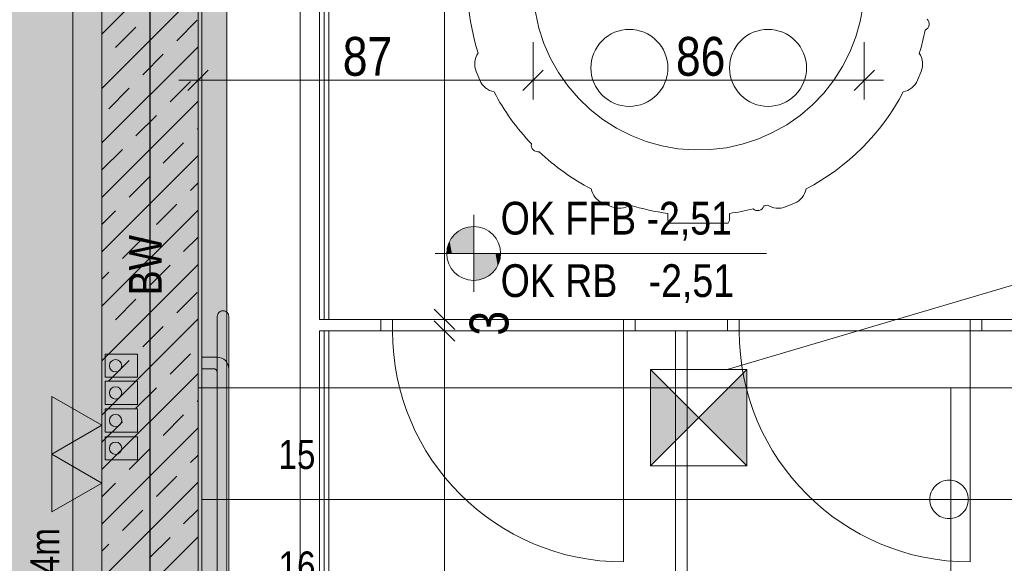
# Model space of a CAD drawing. Extents: x -620 to 300, y 62 to 1162.
# Tile 72 of 256: x -462 to -411, y 911 to 939. Entities that reach past the tile are written whole.
import ezdxf
from ezdxf.lldxf.tags import DXFTag

# ---------------------------------------------------------------- set-up
doc = ezdxf.new("R2010")
doc.units = 0
doc.layers.get('0').update_dxf_attribs({"lineweight": 13})
for name, color, linetype, lineweight, true_color in [('00 -Bauelemente -Dämmung innen', 7, 'Continuous', 9, 0xff7fe6), ('00 -Bauelemente -Gipskarton', 7, 'Continuous', 9, 0xff7fe6), ('00_Beschriftung UZ', 3, 'Continuous', 35, 0x00ff00), ('30 -34 Innenwände- 1 tragend', 7, 'Continuous', 13, 0xdd0806), ('30 -34 Innenwände- 11 Durchbruch', 4, 'Continuous', 9, 0x00ffff), ('30 -34 Innenwände- 2 nichttragend', 7, 'Continuous', 18, 0xff7fe6), ('30 -34 Innenwände- 4 Türen_Fenster', 7, 'Continuous', 15, 0x9955ff), ('30 -35 Decken- 1 Konstruktion-Träger- Stahlbeton', 7, 'Continuous', 13, 0x33aa00), ('30 -35 Decken- 2.1 Treppen Innen 2D', 7, 'Continuous', 9, 0x599559), ('40 -41 Abwasser_Wasser_Gas- 1 Abwasser + sanitäre Anlagen', 7, 'Continuous', 9, 0xff6633), ('70 -72 Beschriftung- 2 Beschriftung Bauteile', 7, 'Continuous', 9, 0x9999ff), ('70 -76 Bemaßung- 2 Allgemein', 9, 'Continuous', 5, 0x808080), ('E_Leerrohr 32', 7, 'Continuous', 9, 0x00b300), ('E_Leerrohr Umrandung', 7, 'Continuous', 13, 0xffffff), ('E_Leerrohr_Detailnummer', 1, 'Continuous', 25, 0xff0000), ('E_Leerrohrdose 32', 7, 'Continuous', 9, 0x99ff99), ('iwb_Layout BA_Markierung', 7, 'Continuous', 9, 0xbadcdc), ('iwb_Schraffur_BW', 7, 'Continuous', 13, 0x7400e8), ('iwb_Schraffur_Unterzug', 7, 'Continuous', 5, 0xffffcc), ('iwb_Sichtbeton', 2, 'Continuous', 50, 0xffff00), ('iwb_Sichtbeton-Shading', 2, 'Continuous', 50, 0xffff00)]:
    doc.layers.add(name, color=color, linetype=linetype, lineweight=lineweight, true_color=true_color)
for name, color, linetype, lineweight in [('70 -71 Achsen- 1 Gebäudeachsen', 7, 'STRICHPUNKT2-A06G94XR8I', 18), ('70 -72 Beschriftung- 5 Höhenkoten', 7, 'Continuous', 15), ('70 -75 Raumstempel- 3 Wandstempel', 7, 'Continuous', 50)]:
    doc.layers.add(name, color=color, linetype=linetype, lineweight=lineweight)
doc.styles.get("Standard").update_dxf_attribs({"font": 'ARIALN.TTF'})
tags = doc.linetypes.add('fein_strichliert-A06G94XS8I', pattern=[4, 1, -2, 1]).pattern_tags.tags
tags[8:9] = [DXFTag(74, 4), DXFTag(75, 0), DXFTag(340, '0'), DXFTag(46, 0.0), DXFTag(50, 0.0), DXFTag(44, 0.0), DXFTag(45, 0.0)]
tags[6:7] = [DXFTag(74, 4), DXFTag(75, 0), DXFTag(340, '0'), DXFTag(46, 0.0), DXFTag(50, 0.0), DXFTag(44, 0.0), DXFTag(45, 0.0)]
tags[4:5] = [DXFTag(74, 4), DXFTag(75, 0), DXFTag(340, '0'), DXFTag(46, 0.0), DXFTag(50, 0.0), DXFTag(44, 0.0), DXFTag(45, 0.0)]
tags = doc.linetypes.add('STRICHPUNKT2-A06G94XR8I', pattern=[12.7, 6.35, -3.175, 0, -3.175]).pattern_tags.tags
tags[10:11] = [DXFTag(74, 4), DXFTag(75, 0), DXFTag(340, '0'), DXFTag(46, 0.0), DXFTag(50, 0.0), DXFTag(44, 0.0), DXFTag(45, 0.0)]
tags[8:9] = [DXFTag(74, 4), DXFTag(75, 0), DXFTag(340, '0'), DXFTag(46, 0.0), DXFTag(50, 0.0), DXFTag(44, 0.0), DXFTag(45, 0.0)]
tags[6:7] = [DXFTag(74, 4), DXFTag(75, 0), DXFTag(340, '0'), DXFTag(46, 0.0), DXFTag(50, 0.0), DXFTag(44, 0.0), DXFTag(45, 0.0)]
tags[4:5] = [DXFTag(74, 4), DXFTag(75, 0), DXFTag(340, '0'), DXFTag(46, 0.0), DXFTag(50, 0.0), DXFTag(44, 0.0), DXFTag(45, 0.0)]

# ---------------------------------------------------------------- blocks, each defined once
blk = doc.blocks.new('Shading-A06G94VT8I', base_point=(-44.915, 989.453))
at = {"layer": 'iwb_Sichtbeton-Shading', "color": 51, "true_color": 0xffff7f}
for points in [[(-458.379, 995.453), (-457.779, 995.453), (-458.379, 838.453), (-457.779, 838.453)], [(-452.779, 838.453), (-453.379, 838.453), (-452.779, 995.453), (-453.379, 995.453)]]:
    blk.add_solid(points, dxfattribs=at)
blk = doc.blocks.new('Polygon-A06G94XJ8I')
at = {"color": 0, "linetype": 'ByBlock', "lineweight": -2, "ltscale": 0.13}
blk.add_solid([(-458.92, 86.609), (-538.631, 86.396), (-458.753, 1083.814), (-538.631, 1083.814)], dxfattribs=at)
blk = doc.blocks.new('Referenz-A06G94XT8I')
at = {"layer": '00 -Bauelemente -Dämmung innen', "color": 0, "linetype": 'Continuous', "lineweight": -2, "ltscale": 0.13}
for p, q in [((-447.78, 892.603), (-447.78, 960.603)), ((-446.78, 923.203), (-446.78, 960.603)), ((-446.78, 892.353), (-446.78, 922.603))]:
    blk.add_line(p, q, dxfattribs=at)
at = {"layer": '00 -Bauelemente -Gipskarton', "color": 0, "linetype": 'Continuous', "lineweight": -2, "ltscale": 0.13}
for p, q in [((-446.78, 923.203), (-446.78, 960.603)), ((-446.53, 923.203), (-446.53, 960.603)), ((-446.28, 923.203), (-446.28, 960.603)), ((-446.78, 892.353), (-446.78, 922.603)), ((-446.53, 892.603), (-446.53, 922.603)), ((-446.28, 892.603), (-446.28, 922.603))]:
    blk.add_line(p, q, dxfattribs=at)
at = {"layer": '30 -34 Innenwände- 1 tragend', "color": 0, "lineweight": -2}
for p, q in [((-458.08, 995.453), (-458.08, 838.453)), ((-453.08, 995.453), (-453.08, 838.453)), ((-458.08, 938.027), (-453.08, 943.027)), ((-458.08, 938.027), (-453.08, 943.027)), ((-458.08, 935.198), (-453.08, 940.198)), ((-458.08, 935.198), (-453.08, 940.198)), ((-454.18, 937.684), (-453.119, 938.744)), ((-454.18, 937.684), (-453.119, 938.744)), ((-457.362, 937.33), (-456.301, 938.391)), ((-457.362, 937.33), (-456.301, 938.391)), ((-458.08, 932.37), (-453.08, 937.37)), ((-458.08, 932.37), (-453.08, 937.37)), ((-455.948, 935.916), (-454.887, 936.976)), ((-455.948, 935.916), (-454.887, 936.976)), ((-458.08, 936.613), (-458.069, 936.623)), ((-458.08, 936.613), (-458.069, 936.623)), ((-457.716, 934.148), (-456.655, 935.209)), ((-457.716, 934.148), (-456.655, 935.209)), ((-454.534, 934.502), (-453.473, 935.562)), ((-454.534, 934.502), (-453.473, 935.562)), ((-458.08, 929.542), (-453.08, 934.542)), ((-458.08, 929.542), (-453.08, 934.542)), ((-456.301, 932.734), (-455.241, 933.794)), ((-456.301, 932.734), (-455.241, 933.794)), ((-453.119, 933.087), (-453.08, 933.127)), ((-453.119, 933.087), (-453.08, 933.127)), ((-454.887, 931.32), (-453.827, 932.38)), ((-454.887, 931.32), (-453.827, 932.38)), ((-458.08, 926.713), (-453.08, 931.713)), ((-458.08, 926.713), (-453.08, 931.713)), ((-458.069, 930.966), (-457.009, 932.027)), ((-458.069, 930.966), (-457.009, 932.027)), ((-456.655, 929.552), (-455.594, 930.612)), ((-456.655, 929.552), (-455.594, 930.612)), ((-453.473, 929.905), (-453.08, 930.299)), ((-453.473, 929.905), (-453.08, 930.299)), ((-455.241, 928.138), (-454.18, 929.198)), ((-455.241, 928.138), (-454.18, 929.198)), ((-458.08, 923.885), (-453.08, 928.885)), ((-458.08, 923.885), (-453.08, 928.885)), ((-458.08, 928.127), (-457.362, 928.845)), ((-458.08, 928.127), (-457.362, 928.845)), ((-457.009, 926.37), (-455.948, 927.431)), ((-457.009, 926.37), (-455.948, 927.431)), ((-453.827, 926.723), (-453.08, 927.47)), ((-453.827, 926.723), (-453.08, 927.47)), ((-458.08, 921.056), (-453.08, 926.056)), ((-458.08, 921.056), (-453.08, 926.056)), ((-455.594, 924.956), (-454.534, 926.016)), ((-455.594, 924.956), (-454.534, 926.016)), ((-458.08, 925.299), (-457.716, 925.663)), ((-458.08, 925.299), (-457.716, 925.663)), ((-454.18, 923.541), (-453.119, 924.602)), ((-454.18, 923.541), (-453.119, 924.602)), ((-457.362, 923.188), (-456.301, 924.249)), ((-457.362, 923.188), (-456.301, 924.249)), ((-458.08, 918.228), (-453.08, 923.228)), ((-458.08, 918.228), (-453.08, 923.228)), ((-458.08, 922.47), (-458.069, 922.481)), ((-458.08, 922.47), (-458.069, 922.481)), ((-455.948, 921.774), (-454.887, 922.834)), ((-455.948, 921.774), (-454.887, 922.834)), ((-454.534, 920.359), (-453.473, 921.42)), ((-454.534, 920.359), (-453.473, 921.42)), ((-457.716, 920.006), (-456.655, 921.067)), ((-457.716, 920.006), (-456.655, 921.067)), ((-458.08, 915.399), (-453.08, 920.399)), ((-458.08, 915.399), (-453.08, 920.399)), ((-456.301, 918.592), (-455.241, 919.652)), ((-456.301, 918.592), (-455.241, 919.652)), ((-453.119, 918.945), (-453.08, 918.985)), ((-453.119, 918.945), (-453.08, 918.985)), ((-458.069, 916.824), (-457.009, 917.885)), ((-458.069, 916.824), (-457.009, 917.885)), ((-454.887, 917.177), (-453.827, 918.238)), ((-454.887, 917.177), (-453.827, 918.238)), ((-458.08, 912.571), (-453.08, 917.571)), ((-458.08, 912.571), (-453.08, 917.571)), ((-456.655, 915.41), (-455.594, 916.47)), ((-456.655, 915.41), (-455.594, 916.47)), ((-453.473, 915.763), (-453.08, 916.157)), ((-453.473, 915.763), (-453.08, 916.157)), ((-458.08, 909.743), (-453.08, 914.743)), ((-458.08, 909.743), (-453.08, 914.743)), ((-455.241, 913.995), (-454.18, 915.056)), ((-455.241, 913.995), (-454.18, 915.056)), ((-458.08, 913.985), (-457.362, 914.703)), ((-458.08, 913.985), (-457.362, 914.703)), ((-457.009, 912.228), (-455.948, 913.288)), ((-457.009, 912.228), (-455.948, 913.288)), ((-453.827, 912.581), (-453.08, 913.328)), ((-453.827, 912.581), (-453.08, 913.328)), ((-458.08, 906.914), (-453.08, 911.914)), ((-458.08, 906.914), (-453.08, 911.914)), ((-455.594, 910.814), (-454.534, 911.874)), ((-455.594, 910.814), (-454.534, 911.874)), ((-458.08, 911.157), (-457.716, 911.521)), ((-458.08, 911.157), (-457.716, 911.521))]:
    blk.add_line(p, q, dxfattribs=at)
at = {"layer": '30 -34 Innenwände- 1 tragend', "color": 0, "linetype": 'Continuous', "lineweight": -2, "ltscale": 0.13}
for p, q in [((-458.08, 995.453), (-458.08, 838.453)), ((-453.08, 960.603), (-453.08, 892.603))]:
    blk.add_line(p, q, dxfattribs=at)
at = {"layer": '30 -34 Innenwände- 11 Durchbruch', "color": 0, "linetype": 'Continuous', "lineweight": -2, "ltscale": 0.13}
for p, q in [((-402.549, 927.423), (-425.601, 920.603)), ((-429.58, 915.603), (-429.58, 920.603)), ((-429.58, 920.603), (-424.58, 915.603)), ((-424.58, 920.603), (-429.58, 915.603)), ((-429.58, 920.603), (-424.58, 920.603)), ((-424.58, 920.603), (-429.58, 915.603)), ((-424.58, 915.603), (-429.58, 920.603)), ((-424.58, 915.603), (-424.58, 920.603)), ((-429.58, 915.603), (-424.58, 915.603))]:
    blk.add_line(p, q, dxfattribs=at)
at = {"layer": '30 -34 Innenwände- 11 Durchbruch', "color": 0, "lineweight": -2}
for points in [[(-429.58, 915.603), (-429.58, 920.603), (-427.08, 918.103)], [(-424.58, 915.603), (-427.08, 918.103), (-424.58, 920.603)]]:
    blk.add_solid(points, dxfattribs=at)
at = {"layer": '30 -34 Innenwände- 2 nichttragend', "color": 0, "linetype": 'Continuous', "lineweight": -2, "ltscale": 0.13}
for p, q in [((-447.78, 892.603), (-447.78, 960.603)), ((-446.28, 923.203), (-446.28, 960.603)), ((-446.28, 923.203), (-446.78, 923.203)), ((-443.58, 923.203), (-446.28, 923.203)), ((-443.58, 923.203), (-443.58, 922.603)), ((-443.58, 923.203), (-443.58, 922.603)), ((-425.58, 923.203), (-430.38, 923.203)), ((-430.38, 923.203), (-430.38, 922.603)), ((-430.38, 923.203), (-430.38, 922.603)), ((-425.58, 923.203), (-425.58, 922.603)), ((-425.58, 923.203), (-425.58, 922.603)), ((-412.38, 923.203), (-412.38, 922.603)), ((-412.38, 923.203), (-412.38, 922.603)), ((-407.58, 923.203), (-412.38, 923.203)), ((-446.28, 922.603), (-446.78, 922.603)), ((-446.28, 892.603), (-446.28, 922.603)), ((-443.58, 922.603), (-446.28, 922.603)), ((-425.58, 922.603), (-430.38, 922.603)), ((-428.28, 922.603), (-428.28, 892.903)), ((-427.68, 922.603), (-427.68, 892.903)), ((-407.58, 922.603), (-412.38, 922.603))]:
    blk.add_line(p, q, dxfattribs=at)
at = {"layer": '30 -34 Innenwände- 4 Türen_Fenster', "color": 0, "lineweight": -2}
for p, q in [((-443.58, 922.603), (-443.58, 923.203)), ((-443.58, 923.203), (-442.98, 923.203)), ((-442.98, 923.203), (-442.98, 922.603)), ((-430.98, 922.603), (-430.98, 923.203)), ((-430.98, 923.203), (-430.38, 923.203)), ((-430.38, 923.203), (-430.38, 922.603)), ((-425.58, 922.603), (-425.58, 923.203)), ((-425.58, 923.203), (-424.98, 923.203)), ((-424.98, 923.203), (-424.98, 922.603)), ((-412.98, 922.603), (-412.98, 923.203)), ((-412.98, 923.203), (-412.38, 923.203)), ((-412.38, 923.203), (-412.38, 922.603)), ((-442.98, 922.603), (-443.58, 922.603)), ((-430.38, 922.603), (-430.98, 922.603)), ((-424.98, 922.603), (-425.58, 922.603)), ((-412.38, 922.603), (-412.98, 922.603))]:
    blk.add_line(p, q, dxfattribs=at)
at = {"layer": '30 -34 Innenwände- 4 Türen_Fenster', "color": 0, "linetype": 'Continuous', "lineweight": -2, "ltscale": 0.13}
for p, q in [((-442.98, 922.603), (-442.98, 923.203)), ((-442.98, 923.203), (-430.98, 923.203)), ((-430.98, 923.203), (-442.98, 923.203)), ((-430.98, 923.203), (-430.98, 922.603)), ((-424.98, 922.603), (-424.98, 923.203)), ((-424.98, 923.203), (-412.98, 923.203)), ((-412.98, 923.203), (-424.98, 923.203)), ((-412.98, 923.203), (-412.98, 922.603)), ((-430.98, 922.603), (-442.98, 922.603)), ((-430.98, 922.603), (-442.98, 922.603)), ((-412.98, 922.603), (-424.98, 922.603)), ((-412.98, 922.603), (-424.98, 922.603))]:
    blk.add_line(p, q, dxfattribs=at)
at = {"layer": '30 -34 Innenwände- 4 Türen_Fenster', "color": 0, "linetype": 'fein_strichliert-A06G94XS8I', "lineweight": -2, "ltscale": 0.13}
for p, q in [((-430.98, 922.603), (-430.98, 910.603)), ((-412.98, 922.603), (-412.98, 910.603))]:
    blk.add_line(p, q, dxfattribs=at)
for centre in [(-430.98, 922.603), (-412.98, 922.603)]:
    blk.add_ellipse(centre, major_axis=(-12, 0), ratio=1, start_param=0, end_param=1.570796, dxfattribs=at)
at = {"layer": '30 -35 Decken- 1 Konstruktion-Träger- Stahlbeton', "color": 0, "lineweight": -2}
for p, q in [((-459.58, 778.453), (-459.58, 995.453)), ((-451.58, 778.453), (-451.58, 995.453))]:
    blk.add_line(p, q, dxfattribs=at)
at = {"layer": '30 -35 Decken- 2.1 Treppen Innen 2D', "color": 0, "linetype": 'fein_strichliert-A06G94XS8I', "lineweight": -2, "ltscale": 0.13}
for p, q in [((-452.88, 919.653), (-452.88, 964.203)), ((-452.08, 837.153), (-452.08, 923.353)), ((-451.48, 923.353), (-451.48, 862.276)), ((-452.08, 921.244), (-452.88, 921.244)), ((-452.88, 921.244), (-452.88, 920.644)), ((-452.88, 920.644), (-452.28, 920.644)), ((-452.08, 920.444), (-452.08, 837.644)), ((-451.48, 837.444), (-451.48, 920.644)), ((-453.08, 908.044), (-453.08, 919.644)), ((-453.08, 919.644), (-372.58, 919.644)), ((-45.78, 919.653), (-452.88, 919.653)), ((-452.88, 913.844), (-452.88, 919.644)), ((-452.88, 919.644), (-375.08, 919.644)), ((-413.98, 919.644), (-413.98, 868.084)), ((-452.88, 908.044), (-452.88, 913.844)), ((-452.88, 913.844), (-375.08, 913.844)), ((-375.08, 913.844), (-452.88, 913.844))]:
    blk.add_line(p, q, dxfattribs=at)
at = {"layer": '30 -35 Decken- 2.1 Treppen Innen 2D', "color": 0, "linetype": 'Continuous', "lineweight": -2, "ltscale": 0.13}
for p, q in [((-414.635, 914.685), (-414.551, 914.735)), ((-414.551, 914.735), (-414.462, 914.777)), ((-414.462, 914.777), (-414.37, 914.81)), ((-414.37, 914.81), (-414.275, 914.834)), ((-414.275, 914.834), (-414.178, 914.849)), ((-414.178, 914.849), (-414.08, 914.853)), ((-414.08, 914.853), (-413.982, 914.849)), ((-413.982, 914.849), (-413.884, 914.834)), ((-413.884, 914.834), (-413.789, 914.81)), ((-413.789, 914.81), (-413.697, 914.777)), ((-413.697, 914.777), (-413.608, 914.735)), ((-413.608, 914.735), (-413.524, 914.685)), ((-415.037, 914.144), (-415.003, 914.236)), ((-415.003, 914.236), (-414.962, 914.325)), ((-414.962, 914.325), (-414.911, 914.409)), ((-414.911, 914.409), (-414.853, 914.488)), ((-414.853, 914.488), (-414.787, 914.561)), ((-414.787, 914.561), (-414.714, 914.626)), ((-414.714, 914.626), (-414.635, 914.685)), ((-413.524, 914.685), (-413.445, 914.626)), ((-413.445, 914.626), (-413.372, 914.561)), ((-413.372, 914.561), (-413.307, 914.488)), ((-413.307, 914.488), (-413.248, 914.409)), ((-413.248, 914.409), (-413.198, 914.325)), ((-413.198, 914.325), (-413.156, 914.236)), ((-413.156, 914.236), (-413.123, 914.144)), ((-415.08, 913.853), (-415.075, 913.951)), ((-415.075, 913.755), (-415.08, 913.853)), ((-415.075, 913.951), (-415.06, 914.049)), ((-415.06, 913.658), (-415.075, 913.755)), ((-415.06, 914.049), (-415.037, 914.144)), ((-413.123, 914.144), (-413.099, 914.049)), ((-413.099, 914.049), (-413.084, 913.951)), ((-413.084, 913.755), (-413.099, 913.658)), ((-413.084, 913.951), (-413.08, 913.853)), ((-413.08, 913.853), (-413.084, 913.755)), ((-415.037, 913.563), (-415.06, 913.658)), ((-415.003, 913.471), (-415.037, 913.563)), ((-414.962, 913.382), (-415.003, 913.471)), ((-414.911, 913.298), (-414.962, 913.382)), ((-414.853, 913.219), (-414.911, 913.298)), ((-414.787, 913.146), (-414.853, 913.219)), ((-413.307, 913.219), (-413.372, 913.146)), ((-413.248, 913.298), (-413.307, 913.219)), ((-413.198, 913.382), (-413.248, 913.298)), ((-413.156, 913.471), (-413.198, 913.382)), ((-413.123, 913.563), (-413.156, 913.471)), ((-413.099, 913.658), (-413.123, 913.563)), ((-414.714, 913.08), (-414.787, 913.146)), ((-414.635, 913.022), (-414.714, 913.08)), ((-414.551, 912.972), (-414.635, 913.022)), ((-414.462, 912.93), (-414.551, 912.972)), ((-414.37, 912.896), (-414.462, 912.93)), ((-414.275, 912.873), (-414.37, 912.896)), ((-414.178, 912.858), (-414.275, 912.873)), ((-414.08, 912.853), (-414.178, 912.858)), ((-413.982, 912.858), (-414.08, 912.853)), ((-413.884, 912.873), (-413.982, 912.858)), ((-413.789, 912.896), (-413.884, 912.873)), ((-413.697, 912.93), (-413.789, 912.896)), ((-413.608, 912.972), (-413.697, 912.93)), ((-413.524, 913.022), (-413.608, 912.972)), ((-413.445, 913.08), (-413.524, 913.022)), ((-413.372, 913.146), (-413.445, 913.08))]:
    blk.add_line(p, q, dxfattribs=at)
at = {"layer": '30 -35 Decken- 2.1 Treppen Innen 2D', "color": 0, "linetype": 'fein_strichliert-A06G94XS8I', "lineweight": -2, "ltscale": 0.13}
for centre, major_axis, end_param in [((-451.78, 923.353), (0.3, 0), 3.141593), ((-452.08, 920.644), (0.6, 0), 1.570796), ((-452.28, 920.444), (0.2, 0), 1.570796)]:
    blk.add_ellipse(centre, major_axis=major_axis, ratio=1, start_param=0, end_param=end_param, dxfattribs=at)
at = {"layer": '40 -41 Abwasser_Wasser_Gas- 1 Abwasser + sanitäre Anlagen', "color": 0, "linetype": 'Continuous', "lineweight": -2, "ltscale": 0.13}
for p, q in [((-418.548, 939.52), (-418.695, 938.689)), ((-435.376, 938.339), (-435.558, 939.163)), ((-435.114, 937.537), (-435.376, 938.339)), ((-431.26, 938.185), (-431.069, 938.233)), ((-431.069, 938.233), (-430.875, 938.262)), ((-430.875, 938.262), (-430.679, 938.271)), ((-430.679, 938.271), (-430.483, 938.262)), ((-430.483, 938.262), (-430.289, 938.233)), ((-430.289, 938.233), (-430.099, 938.185)), ((-424.061, 938.185), (-423.87, 938.233)), ((-423.87, 938.233), (-423.676, 938.262)), ((-423.676, 938.262), (-423.48, 938.271)), ((-423.48, 938.271), (-423.284, 938.262)), ((-423.284, 938.262), (-423.09, 938.233)), ((-423.09, 938.233), (-422.9, 938.185)), ((-418.695, 938.689), (-418.923, 937.877)), ((-432.093, 937.685), (-431.948, 937.817)), ((-431.948, 937.817), (-431.79, 937.934)), ((-431.79, 937.934), (-431.622, 938.035)), ((-431.622, 938.035), (-431.444, 938.119)), ((-431.444, 938.119), (-431.26, 938.185)), ((-430.099, 938.185), (-429.914, 938.119)), ((-429.914, 938.119), (-429.736, 938.035)), ((-429.736, 938.035), (-429.568, 937.934)), ((-429.568, 937.934), (-429.41, 937.817)), ((-429.41, 937.817), (-429.265, 937.685)), ((-424.894, 937.685), (-424.749, 937.817)), ((-424.749, 937.817), (-424.591, 937.934)), ((-424.591, 937.934), (-424.423, 938.035)), ((-424.423, 938.035), (-424.245, 938.119)), ((-424.245, 938.119), (-424.061, 938.185)), ((-422.9, 938.185), (-422.715, 938.119)), ((-422.715, 938.119), (-422.537, 938.035)), ((-422.537, 938.035), (-422.369, 937.934)), ((-422.369, 937.934), (-422.211, 937.817)), ((-422.211, 937.817), (-422.066, 937.685)), ((-418.923, 937.877), (-419.23, 937.091)), ((-434.775, 936.764), (-435.114, 937.537)), ((-432.527, 937.037), (-432.443, 937.214)), ((-432.443, 937.214), (-432.342, 937.382)), ((-432.342, 937.382), (-432.225, 937.54)), ((-432.225, 937.54), (-432.093, 937.685)), ((-429.265, 937.685), (-429.133, 937.54)), ((-429.133, 937.54), (-429.016, 937.382)), ((-429.016, 937.382), (-428.915, 937.214)), ((-428.915, 937.214), (-428.831, 937.037)), ((-425.328, 937.037), (-425.244, 937.214)), ((-425.244, 937.214), (-425.143, 937.382)), ((-425.143, 937.382), (-425.026, 937.54)), ((-425.026, 937.54), (-424.894, 937.685)), ((-422.066, 937.685), (-421.934, 937.54)), ((-421.934, 937.54), (-421.817, 937.382)), ((-421.817, 937.382), (-421.716, 937.214)), ((-421.716, 937.214), (-421.632, 937.037)), ((-434.362, 936.028), (-434.775, 936.764)), ((-432.641, 936.661), (-432.593, 936.852)), ((-432.593, 936.852), (-432.527, 937.037)), ((-428.831, 937.037), (-428.765, 936.852)), ((-428.765, 936.852), (-428.718, 936.661)), ((-425.442, 936.661), (-425.394, 936.852)), ((-425.394, 936.852), (-425.328, 937.037)), ((-421.632, 937.037), (-421.566, 936.852)), ((-421.566, 936.852), (-421.519, 936.661)), ((-419.23, 937.091), (-419.612, 936.338)), ((-432.679, 936.271), (-432.669, 936.467)), ((-432.669, 936.075), (-432.679, 936.271)), ((-432.669, 936.467), (-432.641, 936.661)), ((-428.718, 936.661), (-428.689, 936.467)), ((-428.689, 936.467), (-428.679, 936.271)), ((-428.679, 936.271), (-428.689, 936.075)), ((-425.48, 936.271), (-425.47, 936.467)), ((-425.47, 936.075), (-425.48, 936.271)), ((-425.47, 936.467), (-425.442, 936.661)), ((-421.519, 936.661), (-421.49, 936.467)), ((-421.49, 936.467), (-421.48, 936.271)), ((-421.48, 936.271), (-421.49, 936.075)), ((-419.612, 936.338), (-420.066, 935.627)), ((-438.632, 936.09), (-438.439, 935.626)), ((-433.878, 935.336), (-434.362, 936.028)), ((-432.641, 935.881), (-432.669, 936.075)), ((-432.593, 935.691), (-432.641, 935.881)), ((-432.527, 935.506), (-432.593, 935.691)), ((-428.765, 935.691), (-428.831, 935.506)), ((-428.718, 935.881), (-428.765, 935.691)), ((-428.689, 936.075), (-428.718, 935.881)), ((-425.442, 935.881), (-425.47, 936.075)), ((-425.394, 935.691), (-425.442, 935.881)), ((-425.328, 935.506), (-425.394, 935.691)), ((-421.566, 935.691), (-421.632, 935.506)), ((-421.519, 935.881), (-421.566, 935.691)), ((-421.49, 936.075), (-421.519, 935.881)), ((-415.72, 935.626), (-415.527, 936.09)), ((-433.329, 934.695), (-433.878, 935.336)), ((-432.443, 935.328), (-432.527, 935.506)), ((-432.342, 935.16), (-432.443, 935.328)), ((-428.915, 935.328), (-429.016, 935.16)), ((-428.831, 935.506), (-428.915, 935.328)), ((-425.244, 935.328), (-425.328, 935.506)), ((-425.143, 935.16), (-425.244, 935.328)), ((-421.716, 935.328), (-421.817, 935.16)), ((-421.632, 935.506), (-421.716, 935.328)), ((-420.066, 935.627), (-420.588, 934.963)), ((-432.72, 934.111), (-433.329, 934.695)), ((-432.225, 935.002), (-432.342, 935.16)), ((-432.093, 934.857), (-432.225, 935.002)), ((-431.948, 934.725), (-432.093, 934.857)), ((-431.79, 934.608), (-431.948, 934.725)), ((-429.41, 934.725), (-429.568, 934.608)), ((-429.265, 934.857), (-429.41, 934.725)), ((-429.133, 935.002), (-429.265, 934.857)), ((-429.016, 935.16), (-429.133, 935.002)), ((-425.026, 935.002), (-425.143, 935.16)), ((-424.894, 934.857), (-425.026, 935.002)), ((-424.749, 934.725), (-424.894, 934.857)), ((-424.591, 934.608), (-424.749, 934.725)), ((-422.211, 934.725), (-422.369, 934.608)), ((-422.066, 934.857), (-422.211, 934.725)), ((-421.934, 935.002), (-422.066, 934.857)), ((-421.817, 935.16), (-421.934, 935.002)), ((-420.588, 934.963), (-421.172, 934.354)), ((-431.622, 934.507), (-431.79, 934.608)), ((-431.444, 934.423), (-431.622, 934.507)), ((-431.26, 934.357), (-431.444, 934.423)), ((-431.069, 934.31), (-431.26, 934.357)), ((-430.875, 934.281), (-431.069, 934.31)), ((-430.679, 934.271), (-430.875, 934.281)), ((-430.483, 934.281), (-430.679, 934.271)), ((-430.289, 934.31), (-430.483, 934.281)), ((-430.099, 934.357), (-430.289, 934.31)), ((-429.914, 934.423), (-430.099, 934.357)), ((-429.736, 934.507), (-429.914, 934.423)), ((-429.568, 934.608), (-429.736, 934.507)), ((-424.423, 934.507), (-424.591, 934.608)), ((-424.245, 934.423), (-424.423, 934.507)), ((-424.061, 934.357), (-424.245, 934.423)), ((-423.87, 934.31), (-424.061, 934.357)), ((-423.676, 934.281), (-423.87, 934.31)), ((-423.48, 934.271), (-423.676, 934.281)), ((-423.284, 934.281), (-423.48, 934.271)), ((-423.09, 934.31), (-423.284, 934.281)), ((-422.9, 934.357), (-423.09, 934.31)), ((-422.715, 934.423), (-422.9, 934.357)), ((-422.537, 934.507), (-422.715, 934.423)), ((-422.369, 934.608), (-422.537, 934.507)), ((-421.172, 934.354), (-421.813, 933.805)), ((-432.056, 933.59), (-432.72, 934.111)), ((-421.813, 933.805), (-422.504, 933.321)), ((-431.345, 933.136), (-432.056, 933.59)), ((-430.592, 932.754), (-431.345, 933.136)), ((-422.504, 933.321), (-423.24, 932.908)), ((-429.806, 932.447), (-430.592, 932.754)), ((-423.24, 932.908), (-424.013, 932.569)), ((-428.994, 932.219), (-429.806, 932.447)), ((-428.163, 932.072), (-428.994, 932.219)), ((-425.639, 932.125), (-426.477, 932.025)), ((-424.815, 932.307), (-425.639, 932.125)), ((-424.013, 932.569), (-424.815, 932.307)), ((-427.321, 932.007), (-428.163, 932.072)), ((-426.477, 932.025), (-427.321, 932.007)), ((-432.057, 929.244), (-431.593, 929.051)), ((-423.695, 929.092), (-423.672, 929.098)), ((-423.672, 929.098), (-423.511, 929.147)), ((-422.567, 929.051), (-422.102, 929.244)), ((-428.68, 928.711), (-428.68, 928.343)), ((-425.48, 928.343), (-425.48, 928.711)), ((-428.68, 928.343), (-428.614, 928.203)), ((-428.614, 928.203), (-425.545, 928.203)), ((-425.545, 928.203), (-425.48, 928.343))]:
    blk.add_line(p, q, dxfattribs=at)
for centre, major_axis, end_param in [((-427.08, 940.603), (-11.864, 1.797), 0.452351), ((-415.459, 938.554), (0.142, -0.32), 1.95573), ((-427.08, 940.603), (11.456, -3.569), 0.103285), ((-437.708, 936.473), (-0.828, 0.561), 0.988695), ((-416.451, 936.473), (0.924, -0.383), 0.988695), ((-437.516, 936.009), (-0.924, -0.383), 0.988695), ((-416.644, 936.009), (0.188, -0.982), 0.988695), ((-427.08, 940.603), (-10.624, -5.577), 0.277818), ((-427.08, 940.603), (5.577, -10.624), 0.604021), ((-435.423, 932.26), (-0.344, 0.067), 1.95573), ((-427.08, 940.603), (-8.277, -8.687), 0.277818), ((-431.674, 930.167), (-0.982, -0.188), 0.988695), ((-422.485, 930.167), (0.383, -0.924), 0.988695), ((-431.21, 929.975), (-0.383, -0.924), 0.988695), ((-427.08, 940.603), (-3.569, -11.456), 0.168269), ((-424.026, 929.206), (-0.23, -0.264), 1.95573), ((-422.949, 929.975), (-0.561, -0.828), 0.988695), ((-427.08, 940.603), (1.6, -11.892), 0.103865)]:
    blk.add_ellipse(centre, major_axis=major_axis, ratio=1, start_param=0, end_param=end_param, dxfattribs=at)
at = {"layer": '70 -71 Achsen- 1 Gebäudeachsen', "color": 0, "linetype": 'STRICHPUNKT2-A06G94XR8I', "lineweight": -2, "ltscale": 0.13}
blk.add_line((-455.58, 1084.393), (-455.58, 84.953), dxfattribs=at)
at = {"layer": '70 -72 Beschriftung- 2 Beschriftung Bauteile', "color": 0, "lineweight": -2}
for p, q in [((-458.08, 917.703), (-460.678, 919.203)), ((-460.678, 919.203), (-460.678, 916.203)), ((-460.678, 916.203), (-458.08, 917.703)), ((-458.08, 914.703), (-460.678, 916.203)), ((-460.678, 916.203), (-460.678, 913.203)), ((-460.678, 913.203), (-458.08, 914.703))]:
    blk.add_line(p, q, dxfattribs=at)
at = {"layer": '70 -72 Beschriftung- 5 Höhenkoten', "color": 0, "linetype": 'Continuous', "lineweight": -2, "ltscale": 0.13}
for p, q in [((-438.765, 924.628), (-438.765, 928.628)), ((-438.765, 928.028), (-438.765, 926.628)), ((-438.765, 926.628), (-438.765, 928.028)), ((-440.765, 926.628), (-423.555, 926.628)), ((-438.765, 926.628), (-440.165, 926.628)), ((-440.165, 926.628), (-438.765, 926.628)), ((-438.765, 925.228), (-438.765, 926.628)), ((-438.765, 926.628), (-437.365, 926.628)), ((-437.365, 926.628), (-438.765, 926.628)), ((-438.765, 926.628), (-438.765, 925.228))]:
    blk.add_line(p, q, dxfattribs=at)
for major_axis in [(0, 1.4), (1.4, 0), (-1.4, 0), (0, -1.4)]:
    blk.add_ellipse((-438.765, 926.628), major_axis=major_axis, ratio=1, start_param=0, end_param=1.570796, dxfattribs=at)
at = {"layer": '70 -72 Beschriftung- 5 Höhenkoten', "color": 0, "lineweight": -2}
for points in [[(-438.984, 926.628), (-439.198, 927.96), (-438.984, 928.011)], [(-438.765, 926.628), (-438.984, 928.011), (-438.765, 928.028)], [(-438.984, 926.628), (-438.984, 928.011), (-438.765, 926.628)], [(-439.755, 926.628), (-439.898, 927.451), (-439.755, 927.618)], [(-439.588, 926.628), (-439.755, 927.618), (-439.588, 927.761)], [(-439.755, 926.628), (-439.755, 927.618), (-439.588, 926.628)], [(-439.401, 926.628), (-439.588, 927.761), (-439.401, 927.876)], [(-439.588, 926.628), (-439.588, 927.761), (-439.401, 926.628)], [(-439.198, 926.628), (-439.401, 927.876), (-439.198, 927.96)], [(-439.401, 926.628), (-439.401, 927.876), (-439.198, 926.628)], [(-439.198, 926.628), (-439.198, 927.96), (-438.984, 926.628)], [(-440.097, 926.628), (-440.148, 926.847), (-440.097, 927.061)], [(-440.013, 926.628), (-440.097, 927.061), (-440.013, 927.264)], [(-440.097, 926.628), (-440.097, 927.061), (-440.013, 926.628)], [(-439.898, 926.628), (-440.013, 927.264), (-439.898, 927.451)], [(-440.013, 926.628), (-440.013, 927.264), (-439.898, 926.628)], [(-439.898, 926.628), (-439.898, 927.451), (-439.755, 926.628)], [(-440.148, 926.628), (-440.165, 926.628), (-440.148, 926.847)], [(-440.148, 926.628), (-440.148, 926.847), (-440.097, 926.628)], [(-438.765, 925.228), (-438.765, 926.628), (-438.546, 925.245)], [(-438.546, 925.245), (-438.765, 926.628), (-438.546, 926.628)], [(-438.546, 925.245), (-438.546, 926.628), (-438.333, 925.297)], [(-438.333, 925.297), (-438.546, 926.628), (-438.333, 926.628)], [(-438.333, 925.297), (-438.333, 926.628), (-438.13, 925.381)], [(-438.13, 925.381), (-438.333, 926.628), (-438.13, 926.628)], [(-438.13, 925.381), (-438.13, 926.628), (-437.942, 925.496)], [(-437.942, 925.496), (-438.13, 926.628), (-437.942, 926.628)], [(-437.942, 925.496), (-437.942, 926.628), (-437.775, 925.638)], [(-437.775, 925.638), (-437.942, 926.628), (-437.775, 926.628)], [(-437.775, 925.638), (-437.775, 926.628), (-437.633, 925.805)], [(-437.633, 925.805), (-437.775, 926.628), (-437.633, 926.628)], [(-437.633, 925.805), (-437.633, 926.628), (-437.518, 925.993)], [(-437.518, 925.993), (-437.633, 926.628), (-437.518, 926.628)], [(-437.518, 925.993), (-437.518, 926.628), (-437.434, 926.196)], [(-437.434, 926.196), (-437.518, 926.628), (-437.434, 926.628)], [(-437.434, 926.196), (-437.434, 926.628), (-437.383, 926.409)], [(-437.383, 926.409), (-437.434, 926.628), (-437.383, 926.628)], [(-437.383, 926.409), (-437.383, 926.628), (-437.365, 926.628)]]:
    blk.add_solid(points, dxfattribs=at)
at = {"layer": '70 -76 Bemaßung- 2 Allgemein', "color": 0, "linetype": 'Continuous', "lineweight": -2, "ltscale": 0.13}
for p, q in [((-440.28, 924.264), (-440.28, 959.543)), ((-435.68, 937.603), (-435.68, 934.626)), ((-435.68, 937.603), (-435.68, 934.626)), ((-418.48, 937.603), (-418.48, 934.626)), ((-453.61, 935.095), (-452.549, 936.156)), ((-453.08, 936.13), (-453.08, 934.626)), ((-435.149, 936.156), (-436.21, 935.095)), ((-436.21, 935.095), (-435.149, 936.156)), ((-417.949, 936.156), (-419.01, 935.095)), ((-454.08, 935.626), (-452.019, 935.626)), ((-436.74, 935.626), (-452.019, 935.626)), ((-434.68, 935.626), (-436.74, 935.626)), ((-436.68, 935.626), (-434.619, 935.626)), ((-419.54, 935.626), (-434.619, 935.626)), ((-417.48, 935.626), (-419.54, 935.626)), ((-440.28, 924.264), (-440.28, 925.324)), ((-440.28, 922.203), (-440.28, 924.264)), ((-440.28, 922.203), (-440.28, 924.264)), ((-439.749, 922.673), (-440.81, 923.734)), ((-439.749, 922.673), (-440.81, 923.734)), ((-440.28, 923.603), (-440.28, 921.543)), ((-440.28, 923.603), (-440.28, 921.543)), ((-442.78, 923.203), (-439.28, 923.203)), ((-442.78, 923.203), (-439.28, 923.203)), ((-440.81, 923.134), (-439.749, 922.073)), ((-440.81, 923.134), (-439.749, 922.073)), ((-440.28, 922.603), (-440.28, 923.203)), ((-442.78, 922.603), (-439.28, 922.603)), ((-442.78, 922.603), (-439.28, 922.603)), ((-440.28, 921.543), (-440.28, 920.483)), ((-440.28, 893.664), (-440.28, 921.543))]:
    blk.add_line(p, q, dxfattribs=at)
at = {"layer": '00_Beschriftung UZ', "color": 0, "linetype": 'ByBlock', "lineweight": -2, "ltscale": 0.13, "insert": (-461.787, 895.396), "char_height": 1.51033, "attachment_point": 1, "rotation": 90}
blk.add_mtext('{\\fArial Narrow;UK RD +4,24m/4,24m}', dxfattribs=at)
at = {"layer": '30 -35 Decken- 2.1 Treppen Innen 2D', "color": 0, "linetype": 'Continuous', "lineweight": -2, "ltscale": 0.13, "char_height": 1.51033, "attachment_point": 1, "rotation": 0.001}
for s, insert in [('{\\fArial Narrow;15}', (-448.907, 916.946)), ('{\\fArial Narrow;16}', (-448.898, 911.146))]:
    blk.add_mtext(s, dxfattribs=dict(at, insert=insert))
at = {"layer": '70 -72 Beschriftung- 5 Höhenkoten', "color": 0, "linetype": 'Continuous', "lineweight": -2, "ltscale": 0.13, "char_height": 1.7, "attachment_point": 1}
for s, insert in [('{\\fArial Narrow;OK FFB -2,51}', (-437.365, 929.313)), ('{\\fArial Narrow;OK RB   -2,51}', (-437.365, 926.068))]:
    blk.add_mtext(s, dxfattribs=dict(at, insert=insert))
at = {"layer": '70 -75 Raumstempel- 3 Wandstempel', "color": 0, "linetype": 'Continuous', "lineweight": -2, "ltscale": 0.13, "insert": (-456.662, 924.452), "char_height": 1.7, "attachment_point": 1, "rotation": 90}
blk.add_mtext('{\\fArial Narrow;BW}', dxfattribs=at)
at = {"layer": '70 -76 Bemaßung- 2 Allgemein', "color": 0, "linetype": 'Continuous', "lineweight": -2, "ltscale": 0.13, "char_height": 2.01377, "attachment_point": 1}
for s, insert in [('{\\fArial Narrow;87}', (-445.562, 937.877)), ('{\\fArial Narrow;86}', (-428.262, 937.877))]:
    blk.add_mtext(s, dxfattribs=dict(at, insert=insert))
at = {"layer": '70 -76 Bemaßung- 2 Allgemein', "color": 0, "linetype": 'Continuous', "lineweight": -2, "ltscale": 0.13, "char_height": 2.01377, "attachment_point": 1, "rotation": 90}
for s, insert in [('{\\fArial Narrow;3}', (-438.975, 922.363)), ('{\\fArial Narrow;1,50}', (-442.895, 905.535))]:
    blk.add_mtext(s, dxfattribs=dict(at, insert=insert))
at = {"layer": '70 -76 Bemaßung- 2 Allgemein', "color": 0, "linetype": 'ByBlock', "lineweight": -2, "ltscale": 0.13, "insert": (-456.355, 892.733), "char_height": 1.51033, "attachment_point": 1, "rotation": 90}
blk.add_mtext('{\\fArial Narrow;UK UZ +3,90m/3,90m}', dxfattribs=at)
blk = doc.blocks.new('Referenz-A06G94XV8I')
at = {"layer": 'iwb_Schraffur_BW', "linetype": 'Continuous', "ltscale": 0.13}
blk.add_solid([(-458.079, 830.453), (-458.079, 1003.953), (-453.079, 830.453), (-453.079, 1003.953)], dxfattribs=at)
at = {"layer": 'iwb_Schraffur_Unterzug', "linetype": 'Continuous', "ltscale": 0.13}
blk.add_solid([(-459.579, 838.455), (-459.579, 995.453), (-451.579, 838.455), (-451.579, 995.453)], dxfattribs=at)
at = {"layer": 'iwb_Sichtbeton', "linetype": 'Continuous', "ltscale": 0.5}
for points in [[(-458.379, 995.453), (-457.779, 995.453), (-458.379, 838.453), (-457.779, 838.453)], [(-452.779, 838.453), (-453.379, 838.453), (-452.779, 995.453), (-453.379, 995.453)]]:
    blk.add_solid(points, dxfattribs=at)
blk = doc.blocks.new('Polygon-A06G94Y18I')
at = {"color": 0, "linetype": 'ByBlock', "lineweight": -2, "ltscale": 0.13}
for p, q in [((-457.905, 918.55), (-456.225, 918.55)), ((-457.905, 917.35), (-457.905, 918.55)), ((-456.225, 918.55), (-456.225, 917.35)), ((-456.225, 917.35), (-457.905, 917.35))]:
    blk.add_line(p, q, dxfattribs=at)
blk = doc.blocks.new('Polygon-A06G94Y38I')
at = {"color": 0, "linetype": 'ByBlock', "lineweight": -2, "ltscale": 0.13}
for p, q in [((-457.905, 921.399), (-456.225, 921.399)), ((-457.905, 920.199), (-457.905, 921.399)), ((-456.225, 921.399), (-456.225, 920.199)), ((-456.225, 920.199), (-457.905, 920.199))]:
    blk.add_line(p, q, dxfattribs=at)
blk = doc.blocks.new('Kreis-A06G94Y58I')
at = {"color": 0, "linetype": 'ByBlock', "lineweight": -2, "ltscale": 0.13}
blk.add_circle((-457.359, 917.948), 0.32, dxfattribs=at)
blk = doc.blocks.new('Kreis-A06G94Y98I')
at = {"color": 0, "linetype": 'ByBlock', "lineweight": -2, "ltscale": 0.13}
blk.add_circle((-457.359, 920.797), 0.32, dxfattribs=at)
blk = doc.blocks.new('Polygon-A06G94YB8I')
at = {"color": 0, "linetype": 'ByBlock', "lineweight": -2, "ltscale": 0.13}
blk.add_solid([(-457.905, 919.989), (-456.225, 919.989), (-457.905, 918.789), (-456.225, 918.789)], dxfattribs=at)
blk = doc.blocks.new('Polygon-A06G94YD8I')
at = {"color": 0, "linetype": 'ByBlock', "lineweight": -2, "ltscale": 0.25}
blk.add_line((-455.579, 998.422), (-455.579, 867.836), dxfattribs=at)
blk = doc.blocks.new('Schraffur-A06G94YF8I')
at = {"linetype": 'ByBlock', "lineweight": -2, "ltscale": 0.13}
blk.add_hatch(color=0, dxfattribs=at).paths.add_polyline_path([(-457.359, 917.628), (-457.436, 917.637), (-457.508, 917.664), (-457.571, 917.708), (-457.622, 917.766), (-457.658, 917.834), (-457.677, 917.909), (-457.677, 917.986), (-457.658, 918.061), (-457.622, 918.129), (-457.571, 918.187), (-457.508, 918.231), (-457.436, 918.258), (-457.359, 918.268), (-457.282, 918.258), (-457.21, 918.231), (-457.147, 918.187), (-457.096, 918.129), (-457.06, 918.061), (-457.041, 917.986), (-457.041, 917.909), (-457.06, 917.834), (-457.096, 917.766), (-457.147, 917.708), (-457.21, 917.664), (-457.282, 917.637)])
blk = doc.blocks.new('Polygon-A06G94YH8I')
at = {"color": 0, "linetype": 'ByBlock', "lineweight": -2, "ltscale": 0.13}
blk.add_solid([(-457.905, 918.55), (-456.225, 918.55), (-457.905, 917.35), (-456.225, 917.35)], dxfattribs=at)
blk = doc.blocks.new('Schraffur-A06G94YJ8I')
at = {"linetype": 'ByBlock', "lineweight": -2, "ltscale": 0.13}
blk.add_hatch(color=0, dxfattribs=at).paths.add_polyline_path([(-457.359, 920.477), (-457.436, 920.487), (-457.508, 920.514), (-457.571, 920.558), (-457.622, 920.615), (-457.658, 920.684), (-457.677, 920.759), (-457.677, 920.836), (-457.658, 920.911), (-457.622, 920.979), (-457.571, 921.037), (-457.508, 921.081), (-457.436, 921.108), (-457.359, 921.117), (-457.282, 921.108), (-457.21, 921.081), (-457.147, 921.037), (-457.096, 920.979), (-457.06, 920.911), (-457.041, 920.836), (-457.041, 920.759), (-457.06, 920.684), (-457.096, 920.615), (-457.147, 920.558), (-457.21, 920.514), (-457.282, 920.487)])
blk = doc.blocks.new('Polygon-A06G94YL8I')
at = {"color": 0, "linetype": 'ByBlock', "lineweight": -2, "ltscale": 0.13}
blk.add_solid([(-457.905, 921.399), (-456.225, 921.399), (-457.905, 920.199), (-456.225, 920.199)], dxfattribs=at)
blk = doc.blocks.new('Kreis-A06G94YN8I')
at = {"color": 0, "linetype": 'ByBlock', "lineweight": -2, "ltscale": 0.13}
blk.add_circle((-457.359, 919.387), 0.32, dxfattribs=at)
blk = doc.blocks.new('Schraffur-A06G94YR8I')
at = {"linetype": 'ByBlock', "lineweight": -2, "ltscale": 0.13}
blk.add_hatch(color=0, dxfattribs=at).paths.add_polyline_path([(-457.359, 916.188), (-457.436, 916.198), (-457.508, 916.225), (-457.571, 916.269), (-457.622, 916.327), (-457.658, 916.395), (-457.677, 916.47), (-457.677, 916.547), (-457.658, 916.622), (-457.622, 916.69), (-457.571, 916.748), (-457.508, 916.792), (-457.436, 916.819), (-457.359, 916.828), (-457.282, 916.819), (-457.21, 916.792), (-457.147, 916.748), (-457.096, 916.69), (-457.06, 916.622), (-457.041, 916.547), (-457.041, 916.47), (-457.06, 916.395), (-457.096, 916.327), (-457.147, 916.269), (-457.21, 916.225), (-457.282, 916.198)])
blk = doc.blocks.new('Kreis-A06G94YT8I')
at = {"color": 0, "linetype": 'ByBlock', "lineweight": -2, "ltscale": 0.13}
blk.add_circle((-457.359, 916.508), 0.32, dxfattribs=at)
blk = doc.blocks.new('Polygon-A06G94YV8I')
at = {"color": 0, "linetype": 'ByBlock', "lineweight": -2, "ltscale": 0.13}
blk.add_solid([(-457.905, 917.11), (-456.225, 917.11), (-457.905, 915.91), (-456.225, 915.91)], dxfattribs=at)
blk = doc.blocks.new('Schraffur-A06G94YX8I')
at = {"linetype": 'ByBlock', "lineweight": -2, "ltscale": 0.13}
blk.add_hatch(color=0, dxfattribs=at).paths.add_polyline_path([(-457.359, 919.067), (-457.436, 919.076), (-457.508, 919.104), (-457.571, 919.148), (-457.622, 919.205), (-457.658, 919.274), (-457.677, 919.348), (-457.677, 919.426), (-457.658, 919.501), (-457.622, 919.569), (-457.571, 919.627), (-457.508, 919.67), (-457.436, 919.698), (-457.359, 919.707), (-457.282, 919.698), (-457.21, 919.67), (-457.147, 919.627), (-457.096, 919.569), (-457.06, 919.501), (-457.041, 919.426), (-457.041, 919.348), (-457.06, 919.274), (-457.096, 919.205), (-457.147, 919.148), (-457.21, 919.104), (-457.282, 919.076)])
blk = doc.blocks.new('Polygon-A06G94Z38I')
at = {"color": 0, "linetype": 'ByBlock', "lineweight": -2, "ltscale": 0.13}
for p, q in [((-457.905, 919.989), (-456.225, 919.989)), ((-457.905, 918.789), (-457.905, 919.989)), ((-456.225, 919.989), (-456.225, 918.789)), ((-456.225, 918.789), (-457.905, 918.789))]:
    blk.add_line(p, q, dxfattribs=at)
blk = doc.blocks.new('Polygon-A06G94Z58I')
at = {"color": 0, "linetype": 'ByBlock', "lineweight": -2, "ltscale": 0.13}
for p, q in [((-457.905, 917.11), (-456.225, 917.11)), ((-457.905, 915.91), (-457.905, 917.11)), ((-456.225, 917.11), (-456.225, 915.91)), ((-456.225, 915.91), (-457.905, 915.91))]:
    blk.add_line(p, q, dxfattribs=at)

msp = doc.modelspace()

# ---------------------------------------------------------------- block references
at = {"color": 8, "lineweight": 13, "ltscale": 0.13, "true_color": 0x808080}
msp.add_blockref('Referenz-A06G94XT8I', (0, 0), dxfattribs=at)
at = {"color": 8, "lineweight": 25, "ltscale": 0.25, "true_color": 0x808080}
msp.add_blockref('Referenz-A06G94XV8I', (0, 0), dxfattribs=at)
msp.add_blockref('Shading-A06G94VT8I', (-44.915, 989.453))
at = {"layer": 'E_Leerrohr 32', "ltscale": 0.13}
for name in ['Schraffur-A06G94YJ8I', 'Schraffur-A06G94YX8I', 'Schraffur-A06G94YF8I', 'Schraffur-A06G94YR8I']:
    msp.add_blockref(name, (0, 0), dxfattribs=at)
at = {"layer": 'E_Leerrohr Umrandung', "ltscale": 0.13}
for name in ['Kreis-A06G94Y98I', 'Kreis-A06G94YN8I', 'Kreis-A06G94Y58I', 'Kreis-A06G94YT8I']:
    msp.add_blockref(name, (0, 0), dxfattribs=at)
at = {"layer": 'E_Leerrohr_Detailnummer', "ltscale": 0.25}
msp.add_blockref('Polygon-A06G94YD8I', (0, 0), dxfattribs=at)
at = {"layer": 'E_Leerrohrdose 32', "color": 7, "ltscale": 0.13, "true_color": 0xffffff}
for name in ['Polygon-A06G94Y38I', 'Polygon-A06G94Z38I', 'Polygon-A06G94Y18I', 'Polygon-A06G94Z58I']:
    msp.add_blockref(name, (0, 0), dxfattribs=at)
at = {"layer": 'E_Leerrohrdose 32', "ltscale": 0.13}
for name in ['Polygon-A06G94YL8I', 'Polygon-A06G94YB8I', 'Polygon-A06G94YH8I', 'Polygon-A06G94YV8I']:
    msp.add_blockref(name, (0, 0), dxfattribs=at)
at = {"layer": 'iwb_Layout BA_Markierung', "ltscale": 0.13}
msp.add_blockref('Polygon-A06G94XJ8I', (0, 0), dxfattribs=at)

doc.saveas('drawing.dxf')
